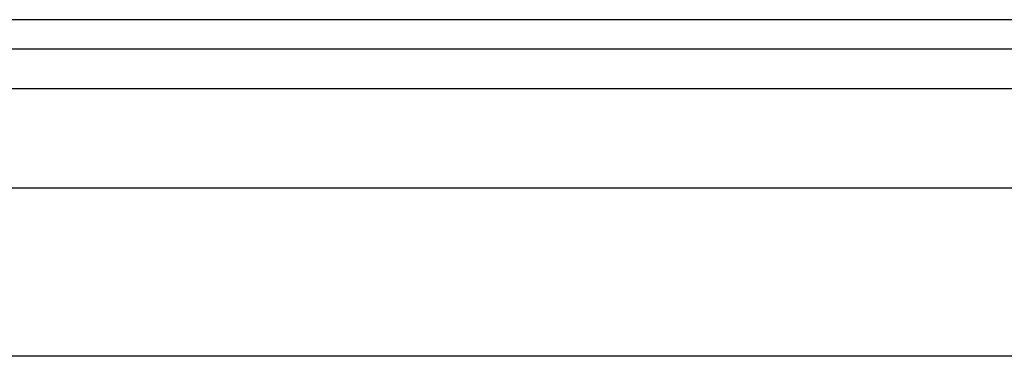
# Model space of a CAD drawing. Header units: inches. Extents: x 5 to 147, y 9 to 79.
# Tile 49 of 95: x 6.894 to 9.199, y 58.889 to 59.676. Entities that reach past the tile are written whole.
import ezdxf

# ---------------------------------------------------------------- set-up
doc = ezdxf.new("R2010")
doc.units = ezdxf.units.IN
doc.header["$MEASUREMENT"] = 0
doc.layers.add('Visible Edges(ANSI)', color=7, linetype='Continuous', lineweight=25)
doc.layers.add('Visible Tangent Edges(ANSI)', color=7, linetype='Continuous', lineweight=25)

msp = doc.modelspace()

# ---------------------------------------------------------------- linework, layer by layer
at = {"layer": 'Visible Edges(ANSI)'}
for p, q in [((34.4775, 59.6761), (4.8815, 59.6761)), ((4.8815, 59.6081), (34.4775, 59.6081)), ((5.5972, 59.2824), (33.7414, 59.2824)), ((33.7414, 58.8887), (5.5972, 58.8887))]:
    msp.add_line(p, q, dxfattribs=at)
at = {"layer": 'Visible Tangent Edges(ANSI)'}
msp.add_line((4.8815, 59.5151), (34.4775, 59.5151), dxfattribs=at)

doc.saveas('drawing.dxf')
